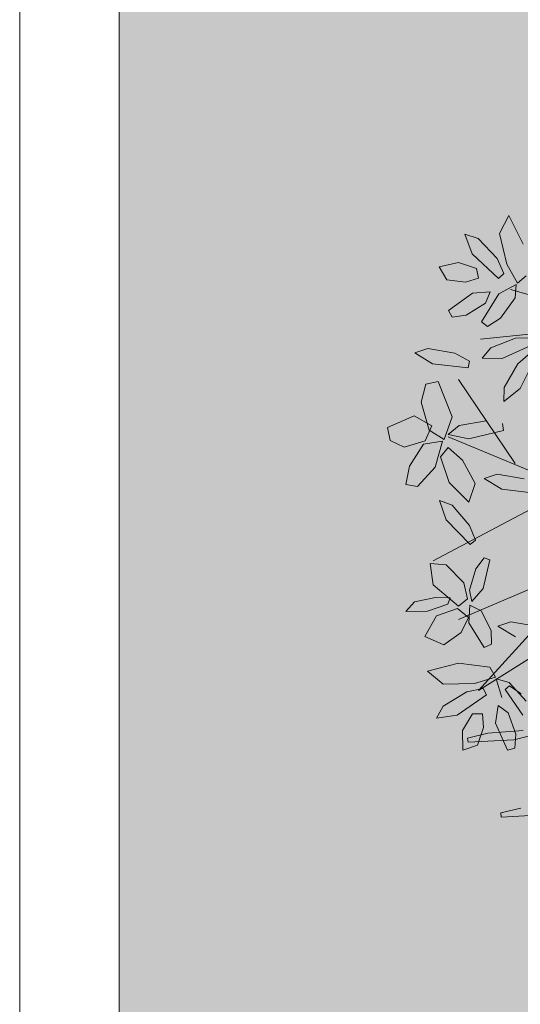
# Model space of a CAD drawing. Header units: millimetres. Extents: x -1567 to 968, y -503 to 481.
# Tile 64 of 145: x -498.28 to -497.02, y -140.86 to -138.38. Entities that reach past the tile are written whole.
import ezdxf

# ---------------------------------------------------------------- set-up
doc = ezdxf.new("R2010")
doc.units = ezdxf.units.MM
doc.linetypes.add('HIDDEN', pattern=[0.375, 0.25, -0.125])
doc.layers.get('0').update_dxf_attribs({"lineweight": 0})
doc.layers.add('.', color=7, linetype='Continuous', lineweight=0)
doc.layers.add('cota', color=253, linetype='Continuous', lineweight=0)
doc.layers.add('ARBOLES', color=2, linetype='Continuous')
doc.layers.add('Hatch Jardin', color=64, linetype='Continuous', lineweight=0, true_color=0x729900)

# ---------------------------------------------------------------- blocks, each defined once
blk = doc.blocks.new('ARR2')
at = {"layer": 'ARBOLES', "color": 82, "lineweight": 5, "true_color": 0x49ca12}
for p, q in [((2739.7133, 1215.35), (2739.6795, 1215.2841)), ((2739.7653, 1215.2453), (2739.7133, 1215.35)), ((2739.5532, 1215.2819), (2739.5802, 1215.2105)), ((2739.6016, 1215.2664), (2739.5532, 1215.2819)), ((2739.6704, 1215.1939), (2739.6016, 1215.2664)), ((2739.6795, 1215.2841), (2739.7057, 1215.1732)), ((2739.5802, 1215.2105), (2739.675, 1215.1212)), ((2739.6949, 1215.1385), (2739.6704, 1215.1939)), ((2739.53, 1215.179), (2739.4596, 1215.1626)), ((2739.4596, 1215.1626), (2739.4881, 1215.1152)), ((2739.5959, 1215.1565), (2739.53, 1215.179)), ((2739.6034, 1215.1216), (2739.5959, 1215.1565)), ((2739.7057, 1215.1732), (2739.7441, 1215.1036)), ((2739.4881, 1215.1152), (2739.5557, 1215.1074)), ((2739.5557, 1215.1074), (2739.6034, 1215.1216)), ((2739.675, 1215.1212), (2739.6949, 1215.1385)), ((2739.7441, 1215.1036), (2739.7758, 1215.1308)), ((2739.7396, 1215.0992), (2739.6768, 1215.065)), ((2740.9134, 1214.7457), (2739.7186, 1215.0803)), ((2739.7365, 1215.0507), (2739.7396, 1215.0992)), ((2739.5805, 1215.0678), (2739.4939, 1215.0044)), ((2739.6455, 1215.0719), (2739.5805, 1215.0678)), ((2739.6768, 1215.065), (2739.6133, 1214.9633)), ((2739.6277, 1215.0303), (2739.6455, 1215.0719)), ((2739.6829, 1214.976), (2739.7365, 1215.0507)), ((2739.4939, 1215.0044), (2739.5073, 1214.9801)), ((2739.558, 1214.9867), (2739.6277, 1215.0303)), ((2739.5073, 1214.9801), (2739.558, 1214.9867)), ((2739.6351, 1214.946), (2739.6829, 1214.976)), ((2740.1478, 1214.9555), (2739.6101, 1214.8999)), ((2739.6133, 1214.9633), (2739.6351, 1214.946)), ((2739.7376, 1214.9031), (2739.6474, 1214.8683)), ((2739.7961, 1214.9051), (2739.7376, 1214.9031)), ((2739.4186, 1214.8655), (2739.3709, 1214.8502)), ((2739.5171, 1214.8484), (2739.4186, 1214.8655)), ((2739.6474, 1214.8683), (2739.6156, 1214.8313)), ((2739.6893, 1214.8297), (2739.804, 1214.8814)), ((2739.3709, 1214.8502), (2739.4356, 1214.8106)), ((2739.5701, 1214.8197), (2739.5171, 1214.8484)), ((2739.6156, 1214.8313), (2739.6893, 1214.8297)), ((2739.7915, 1214.8504), (2739.7464, 1214.8104)), ((2739.754, 1214.7209), (2739.8126, 1214.837)), ((2739.4356, 1214.8106), (2739.5648, 1214.7953)), ((2739.5648, 1214.7953), (2739.5701, 1214.8197)), ((2739.7464, 1214.8104), (2739.6966, 1214.7238)), ((2739.7357, 1214.4481), (2739.5297, 1214.7537)), ((2739.4116, 1214.7359), (2739.3941, 1214.6702)), ((2739.4565, 1214.7454), (2739.4116, 1214.7359)), ((2739.5069, 1214.6174), (2739.4565, 1214.7454)), ((2739.6966, 1214.7238), (2739.6946, 1214.6737)), ((2739.6946, 1214.6737), (2739.754, 1214.7209)), ((2739.3941, 1214.6702), (2739.4234, 1214.5694)), ((2739.4331, 1214.5843), (2739.3684, 1214.6215)), ((2739.4777, 1214.5345), (2739.5069, 1214.6174)), ((2739.4085, 1214.5301), (2739.4331, 1214.5843)), ((2739.5323, 1214.5855), (2739.4928, 1214.5535)), ((2739.6307, 1214.6032), (2739.5323, 1214.5855)), ((2739.6939, 1214.5672), (2739.6904, 1214.5933)), ((2739.4234, 1214.5694), (2739.4777, 1214.5345)), ((2740.2945, 1214.2111), (2739.492, 1214.5443)), ((2739.4928, 1214.5535), (2739.5673, 1214.5369)), ((2739.5673, 1214.5369), (2739.6939, 1214.5672)), ((2739.2815, 1214.5308), (2739.3325, 1214.5073)), ((2739.3325, 1214.5073), (2739.4085, 1214.5301)), ((2739.4023, 1214.5175), (2739.352, 1214.4375)), ((2739.4714, 1214.5293), (2739.4023, 1214.5175)), ((2739.4456, 1214.434), (2739.4714, 1214.5293)), ((2739.4925, 1214.506), (2739.4649, 1214.4724)), ((2739.5442, 1214.4597), (2739.4925, 1214.506)), ((2739.4649, 1214.4724), (2739.4959, 1214.3786)), ((2739.352, 1214.4375), (2739.338, 1214.3714)), ((2739.3805, 1214.3634), (2739.4456, 1214.434)), ((2739.5906, 1214.3743), (2739.5442, 1214.4597)), ((2739.6708, 1214.4087), (2739.6231, 1214.3935)), ((2739.7693, 1214.3916), (2739.6708, 1214.4087)), ((2739.338, 1214.3714), (2739.3805, 1214.3634)), ((2739.9655, 1214.3726), (2739.4378, 1214.0937)), ((2739.4959, 1214.3786), (2739.5677, 1214.307)), ((2739.5677, 1214.307), (2739.5906, 1214.3743)), ((2739.6231, 1214.3935), (2739.6878, 1214.3539)), ((2739.6878, 1214.3539), (2739.817, 1214.3385)), ((2739.4613, 1214.3126), (2739.4851, 1214.2428)), ((2739.5071, 1214.2954), (2739.4613, 1214.3126)), ((2739.5706, 1214.2225), (2739.5071, 1214.2954)), ((2739.4851, 1214.2428), (2739.573, 1214.1527)), ((2739.5925, 1214.1683), (2739.5706, 1214.2225)), ((2739.6024, 1213.6218), (2740.5631, 1214.2272)), ((2740.275, 1214.1978), (2739.5306, 1213.8801)), ((2739.573, 1214.1527), (2739.5925, 1214.1683)), ((2739.4275, 1214.0832), (2739.4379, 1214.006)), ((2739.4852, 1214.0795), (2739.4275, 1214.0832)), ((2739.5495, 1214.0136), (2739.4852, 1214.0795)), ((2739.6232, 1214.1048), (2739.5933, 1214.0649)), ((2739.6192, 1213.9933), (2739.6442, 1214.0974)), ((2739.6442, 1214.0974), (2739.6232, 1214.1048)), ((2739.5933, 1214.0649), (2739.5695, 1213.9862)), ((2739.9988, 1214.0577), (2739.6024, 1213.6218)), ((2739.4379, 1214.006), (2739.5303, 1213.928)), ((2739.5623, 1213.9548), (2739.5495, 1214.0136)), ((2739.5695, 1213.9862), (2739.5786, 1213.9451)), ((2739.5786, 1213.9451), (2739.6192, 1213.9933)), ((2739.3382, 1213.9093), (2739.3704, 1213.9437)), ((2739.3704, 1213.9437), (2739.4465, 1213.9596)), ((2739.4916, 1213.9352), (2739.4174, 1213.9104)), ((2739.4465, 1213.9596), (2739.5001, 1213.9584)), ((2739.5001, 1213.9584), (2739.4916, 1213.9352)), ((2739.5303, 1213.928), (2739.5623, 1213.9548)), ((2739.5716, 1213.9325), (2739.5681, 1213.8679)), ((2739.6124, 1213.9121), (2739.5716, 1213.9325)), ((2739.4174, 1213.9104), (2739.3382, 1213.9093)), ((2739.5265, 1213.9202), (2739.4505, 1213.8928)), ((2739.5661, 1213.887), (2739.5265, 1213.9202)), ((2739.6492, 1213.8404), (2739.6124, 1213.9121)), ((2739.4505, 1213.8928), (2739.4079, 1213.8186)), ((2739.5402, 1213.8332), (2739.5661, 1213.887)), ((2739.5681, 1213.8679), (2739.6233, 1213.778)), ((2739.7206, 1213.8712), (2739.6729, 1213.856)), ((2739.8191, 1213.8541), (2739.7206, 1213.8712)), ((2739.4768, 1213.7881), (2739.5402, 1213.8332)), ((2739.65, 1213.7897), (2739.6492, 1213.8404)), ((2739.6729, 1213.856), (2739.7376, 1213.8164)), ((2739.4079, 1213.8186), (2739.4768, 1213.7881)), ((2739.6233, 1213.778), (2739.65, 1213.7897)), ((2739.5303, 1213.7208), (2739.4169, 1213.6922)), ((2739.6444, 1213.7067), (2739.5303, 1213.7208)), ((2739.4169, 1213.6922), (2739.4742, 1213.6452)), ((2739.6642, 1213.67), (2739.6444, 1213.7067)), ((2739.4742, 1213.6452), (2739.588, 1213.6472)), ((2739.588, 1213.6472), (2739.6642, 1213.67)), ((2739.6676, 1213.6646), (2739.6876, 1213.596)), ((2739.7143, 1213.6513), (2739.6676, 1213.6646)), ((2739.7759, 1213.583), (2739.7143, 1213.6513)), ((2739.5604, 1213.6171), (2739.4749, 1213.5653)), ((2739.6197, 1213.6293), (2739.5604, 1213.6171)), ((2739.6323, 1213.6062), (2739.6197, 1213.6293)), ((2739.6994, 1213.6256), (2739.7153, 1213.639)), ((2739.764, 1213.5325), (2739.6994, 1213.6256)), ((2739.7153, 1213.639), (2739.7585, 1213.6094)), ((2739.525, 1213.5325), (2739.6323, 1213.6062)), ((2739.4749, 1213.5653), (2739.4495, 1213.5213)), ((2739.581, 1213.5364), (2739.5451, 1213.4767)), ((2739.6168, 1213.5363), (2739.581, 1213.5364)), ((2739.6206, 1213.4867), (2739.6168, 1213.5363)), ((2739.6743, 1213.5669), (2739.6645, 1213.5025)), ((2739.7111, 1213.5406), (2739.6743, 1213.5669)), ((2739.739, 1213.4633), (2739.7111, 1213.5406)), ((2739.4495, 1213.5213), (2739.525, 1213.5325)), ((2739.6645, 1213.5025), (2739.708, 1213.4044)), ((2739.5451, 1213.4767), (2739.5461, 1213.4045)), ((2739.5634, 1213.4488), (2739.6368, 1213.4661)), ((2739.5986, 1213.4223), (2739.6206, 1213.4867)), ((2739.6368, 1213.4661), (2739.7653, 1213.4757)), ((2739.8225, 1213.4658), (2739.7319, 1213.4419)), ((2739.7347, 1213.4124), (2739.739, 1213.4633)), ((2739.5649, 1213.4336), (2739.5634, 1213.4488)), ((2739.7319, 1213.4419), (2739.5649, 1213.4336)), ((2739.5461, 1213.4045), (2739.5986, 1213.4223)), ((2739.708, 1213.4044), (2739.7347, 1213.4124)), ((2739.684, 1213.1765), (2739.7572, 1213.1941)), ((2739.6855, 1213.1613), (2739.684, 1213.1765)), ((2739.8525, 1213.1704), (2739.6855, 1213.1613))]:
    blk.add_line(p, q, dxfattribs=at)
at = {"layer": 'ARBOLES', "color": 74, "lineweight": 5, "true_color": 0x4bb521}
for p, q in [((2739.3684, 1214.6215), (2739.2724, 1214.5786)), ((2739.2724, 1214.5786), (2739.2815, 1214.5308))]:
    blk.add_line(p, q, dxfattribs=at)

msp = doc.modelspace()

# ---------------------------------------------------------------- hatches: boundary and pattern name
at = {"layer": '.', "true_color": 0x636466, "transparency": 33554559}
h = msp.add_hatch(dxfattribs=at)
h.set_pattern_fill('AR-SAND', color=251, scale=0.0087, angle=-90)
h.set_pattern_definition([(307.5, (-347735.56814, -9281814.34033), (0.425789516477, 0.013920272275), [0, -0.3358896, 0, -0.375666, 0, -0.3590925]), (277.5, (-347735.56814, -9281814.3403), (0.623637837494, -0.39108525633), [0, -0.1812036, 0, -0.3027426, 0, -0.1160145]), (237.5, (-347735.56814, -9281814.06852), (0.00125035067, -0.68816336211), [0, -0.11049, 0, -0.397764, 0, -0.519303]), (227.5, (-347735.56814, -9281814.0685), (0.193948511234, -0.66429411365), [0, -0.055245, 0, -0.2607564, 0, -0.298323])])
edge = h.paths.add_edge_path()
edge.add_line((-476.8974, -122.2911), (-479.0335, -122.2911))
edge.add_line((-479.0335, -122.2911), (-479.3995, -121.925))
edge.add_line((-479.3995, -121.925), (-479.3996, -109.4434))
edge.add_line((-479.3996, -109.4434), (-479.3996, -109.4434))
edge.add_line((-479.3996, -109.4434), (-479.3996, -96.3715))
edge.add_line((-479.3996, -96.3715), (-484.6608, -96.3715))
edge.add_line((-484.6608, -96.3715), (-485.0123, -96.02))
edge.add_line((-485.0123, -96.02), (-485.0123, -84.7861))
edge.add_line((-485.0123, -84.7861), (-485.0123, -55.2911))
edge.add_line((-485.0123, -55.2911), (-477.6986, -55.2911))
edge.add_line((-477.6986, -55.2911), (-477.6986, -47.3967))
edge.add_line((-477.6986, -47.3967), (-489.8318, -47.3967))
edge.add_line((-489.8318, -47.3967), (-489.8319, -95.6161))
edge.add_line((-489.8319, -95.6161), (-493.834, -95.6161))
edge.add_line((-493.834, -95.6161), (-493.834, -100.0661))
edge.add_line((-493.834, -100.0661), (-498.034, -100.0661))
edge.add_line((-498.034, -100.0661), (-498.034, -105.4357))
edge.add_line((-498.034, -105.4357), (-488.3063, -105.4357))
edge.add_arc((-488.3063, -107.9356), 2.5, 0.0346, 90, ccw=False)
edge.add_line((-485.8063, -107.9341), (-485.8063, -122.8732))
edge.add_line((-485.8063, -122.8732), (-485.8063, -124.6749))
edge.add_arc((-486.8054, -124.6742), 0.999, 269.9462, 359.9576, ccw=False)
edge.add_line((-486.8063, -125.6732), (-494.5477, -125.6735))
edge.add_line((-494.5477, -125.6735), (-494.5477, -137.6735))
edge.add_line((-494.5477, -137.6735), (-486.8063, -137.6735))
edge.add_arc((-486.8058, -138.6729), 0.9995, -0.0301, 90.0302, ccw=False)
edge.add_line((-485.8063, -138.6735), (-485.8063, -141.151))
edge.add_line((-485.8063, -141.151), (-479.1463, -141.151))
edge.add_line((-479.1463, -141.151), (-479.1136, -136.4681))
edge.add_arc((-478.1163, -136.5411), 1, 90, 175.8155, ccw=False)
edge.add_line((-478.1163, -135.5411), (-476.8976, -135.5411))
edge.add_line((-476.8976, -135.5411), (-476.8974, -122.2911))
at = {"layer": 'Hatch Jardin', "lineweight": 0, "true_color": 0x136734, "transparency": 33554597}
h = msp.add_hatch(dxfattribs=at)
h.set_pattern_fill('AR-SAND', color=116, scale=0.0056, angle=304.2117, style=0)
h.set_pattern_definition([(341.711704, (-6.04387, -168.2), (0.22160979, 0.16150705), [0, -0.2162048, 0, -0.241808, 0, -0.23114]), (311.711704, (-6.04387, -168.2), (0.47349977, 0.01752589), [0, -0.1166368, 0, -0.1948688, 0, -0.074676]), (271.711704, (-6.14224, -168.05532), (0.24971845, -0.3658567), [0, -0.07112, 0, -0.256032, 0, -0.334264]), (261.7117, (-6.14224, -168.0553), (0.34365313, -0.2834118), [0, -0.03556, 0, -0.1678432, 0, -0.192024])])
edge = h.paths.add_edge_path()
edge.add_line((-485.9063, -141.151), (-498.034, -141.151))
edge.add_line((-498.034, -141.151), (-498.0339, -137.6735))
edge.add_line((-498.0339, -137.6735), (-498.034, -105.5357))
edge.add_line((-498.034, -105.5357), (-488.3063, -105.5357))
edge.add_arc((-488.3066, -107.9363), 2.4006, -1.012, 89.9937, ccw=False)
edge.add_line((-485.9063, -107.9787), (-485.9063, -108.4478))
edge.add_line((-485.9063, -108.4478), (-492.2617, -108.4191))
edge.add_line((-492.2617, -108.4191), (-492.2617, -123.1918))
edge.add_line((-492.2617, -123.1918), (-491.9102, -123.5432))
edge.add_line((-491.9102, -123.5432), (-487.6063, -123.5432))
edge.add_line((-487.6063, -123.5432), (-487.6063, -122.8749))
edge.add_line((-487.6063, -122.8749), (-487.6063, -123.8732))
edge.add_line((-487.6063, -123.8732), (-496.3477, -123.8732))
edge.add_line((-496.3477, -123.8732), (-496.3477, -137.7735))
edge.add_line((-496.3477, -137.7735), (-486.8063, -137.7735))
edge.add_arc((-486.8058, -138.6729), 0.8995, 0.0338, 90.0336, ccw=False)
edge.add_line((-485.9063, -138.6724), (-485.9063, -141.151))

# ---------------------------------------------------------------- linework, layer by layer
msp.add_lwpolyline([(-498.034, -55.008), (-498.034, -141.151), (-498.284, -141.151), (-498.284, -55.2911)], close=True)
at = {"color": 2, "linetype": 'HIDDEN', "lineweight": 5}
msp.add_lwpolyline([(-423.7368, -55.2911), (-498.284, -55.2911), (-498.284, -149.1911), (-423.7368, -149.1911)], close=True, dxfattribs=at)

# ---------------------------------------------------------------- block references
at = {"layer": 'cota', "xscale": 0.6917913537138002, "yscale": 0.6917913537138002, "zscale": 0.6917913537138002}
msp.add_blockref('ARR2', (-2392.3631, -979.6414), dxfattribs=at)

doc.saveas('drawing.dxf')
